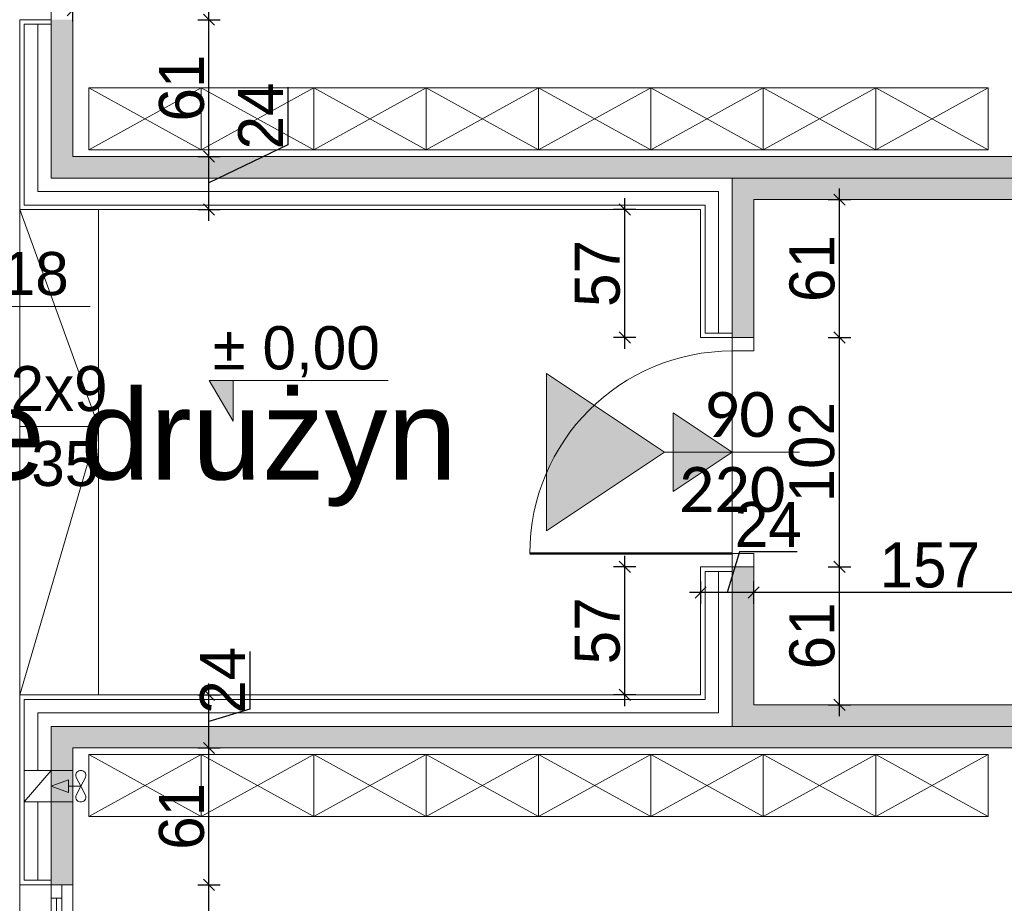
# Model space of a CAD drawing. Header units: millimetres. Extents: x 1962 to 3194, y -795 to -219.
# Tile 142 of 256: x 2515.45 to 2519.83, y -540.06 to -536.13. Entities that reach past the tile are written whole.
import ezdxf

# ---------------------------------------------------------------- set-up
doc = ezdxf.new("R2010")
doc.units = ezdxf.units.MM
doc.layers.get('0').update_dxf_attribs({"lineweight": 5})
doc.layers.get('Defpoints').update_dxf_attribs({"lineweight": 9})
for name, color, linetype, lineweight in [('A_hatch nawierzchnia', 253, 'Continuous', 9), ('A_obiekty kontenery', 152, 'Continuous', 9), ('A_obiekty kontenery elewacja', 62, 'Continuous', 9), ('A_obiekty kontenery izolacja', 213, 'BATTING', 9), ('A_obiekty kontenery opisy', 142, 'Continuous', 9), ('A_widok', 142, 'Continuous', 9), ('A_wymiary detale', 82, 'Continuous', 9), ('A_wyposażenie meble', 123, 'Continuous', 9), ('A_wyposażenie stolarka', 16, 'Continuous', 9), ('A_wyposażenie wentylacja i klimatyzacja', 95, 'Continuous', 9)]:
    doc.layers.add(name, color=color, linetype=linetype, lineweight=lineweight)
doc.styles.get("Standard").update_dxf_attribs({"font": 'arial.ttf'})
doc.styles.add('wymiary pzt', font='txt')
doc.linetypes.add('BATTING', pattern='A,0.00254,-2.54,[134,ltypeshp.shx,S=2.54,R=0,X=-2.54,Y=0],-5.08,[134,ltypeshp.shx,S=2.54,R=180,X=2.54,Y=0],-2.54', length=10.16254)
doc.dimstyles.new('wymiary detale', dxfattribs={"dimtxt": 0.2, "dimasz": 0.05, "dimexe": 0.05, "dimexo": 0, "dimgap": 0.02, "dimtad": 1, "dimdec": 0, "dimlfac": 100, "dimzin": 0, "dimtxsty": 'wymiary pzt', "dimblk": 'OBLIQUE', "dimcen": 0.1, "dimdle": 0.05, "dimadec": 1, "dimazin": 0, "dimtfac": 1, "dimtmove": 0, "dimatfit": 3, "dimfxl": 0, "dimarcsym": 0})

# ---------------------------------------------------------------- blocks, each defined once
blk = doc.blocks.new('zw$D077')
at = {"layer": 'A_hatch nawierzchnia'}
blk.add_line((0, 0.275), (-0.5, 0.275), dxfattribs=at)
at = {"layer": 'A_wyposażenie meble'}
for p, q in [((-0.5, 0.275), (0, 0)), ((0, 0.275), (-0.5, 0))]:
    blk.add_line(p, q, dxfattribs=at)
blk.add_lwpolyline([(-0.5, 0), (0, 0), (0, 0.275), (-0.5, 0.275)], close=True, dxfattribs=at)
blk = doc.blocks.new('zw$F88C')
at = {"layer": 'A_wyposażenie wentylacja i klimatyzacja'}
h = blk.add_hatch(color=256, dxfattribs=at)
h.dxf.hatch_style = 1
h.paths.add_polyline_path([(0.0417, 0.0187), (0.07, 0.0187), (0.0983, 0.0187), (0.07, 0.096)])
for p, q in [((0, 0.096), (0.14, 0.216)), ((0, 0.096), (0.14, 0.096)), ((0.07, -0.036), (0.07, 0.0187)), ((0.07, -0.036), (0.0305, -0.0154)), ((0.07, -0.036), (0.0305, -0.0566)), ((0.07, -0.036), (0.1095, -0.0154)), ((0.07, -0.036), (0.1095, -0.0566))]:
    blk.add_line(p, q, dxfattribs=at)
blk.add_lwpolyline([(0, 0.216), (0.14, 0.216), (0.14, 0), (0, 0)], close=True, dxfattribs=at)
for points in [[(0.07, 0.096), (0.0417, 0.0187), (0.07, 0.0187)], [(0.07, 0.096), (0.0983, 0.0187), (0.07, 0.0187)]]:
    blk.add_lwpolyline(points, dxfattribs=at)
for centre, radius, start, end in [((0.024, -0.036), 0.024, 133.8139, 226.1861), ((0.0212, -0.0331), 0.02, 62.4472, 133.8139), ((0.1188, -0.0331), 0.02, 46.1861, 117.5528), ((0.116, -0.036), 0.024, 313.8139, 46.1861), ((0.0212, -0.0389), 0.02, 226.1861, 297.5528), ((0.1188, -0.0389), 0.02, 242.4472, 313.8139)]:
    blk.add_arc(centre, radius, start, end, dxfattribs=at)
blk = doc.blocks.new('zw$1140')
at = {"layer": 'A_wyposażenie stolarka'}
blk.add_line((-0.3, 0.51), (0.3, 0.51), dxfattribs=at)
for points in [[(0, 1.02), (0, 0.96), (0.096, 0.96), (0.096, 1.02)], [(0, 0.06), (0, 0), (0.096, 0), (0.096, 0.06)]]:
    blk.add_lwpolyline(points, close=True, dxfattribs=at)
at = {"layer": 'A_wyposażenie stolarka', "const_width": 0.01}
blk.add_lwpolyline([(0, 0.06), (-0.9, 0.06)], dxfattribs=at)
at = {"layer": 'A_wyposażenie stolarka'}
blk.add_arc((0, 0.06), 0.9, 90, 180, dxfattribs=at)
at = {"layer": 'A_wyposażenie stolarka', "insert": (0, 0.51), "char_height": 0.2, "width": 0.488349, "attachment_point": 5, "style": 'wymiary pzt'}
blk.add_mtext('{\\fCalibri|b0|i0|c238|p34;\\W0.90929; }{\\fCalibri|b0|i0|c238|p34;90}\\P{\\fCalibri|b0|i0|c238|p34;220}', dxfattribs=at)
blk = doc.blocks.new('zw$5BF2')
at = {"layer": 'A_obiekty kontenery opisy'}
h = blk.add_hatch(color=256, dxfattribs=at)
h.dxf.hatch_style = 1
h.paths.add_polyline_path([(-0.75, 0.5), (0, 0), (-0.75, -0.5)])
blk.add_lwpolyline([(-0.75, 0.5), (0, 0), (-0.75, -0.5)], close=True, dxfattribs=at)
blk = doc.blocks.new('zw$1FD4')
at = {"layer": 'A_wyposażenie stolarka'}
blk.add_line((0.024, 0.06), (0.024, 0.52), dxfattribs=at)
for points in [[(0, 0.58), (0.048, 0.58), (0.048, 0), (0, 0)], [(0, 0.58), (0.048, 0.58), (0.048, 0.52), (0, 0.52)], [(0, 0), (0.048, 0), (0.048, 0.06), (0, 0.06)]]:
    blk.add_lwpolyline(points, close=True, dxfattribs=at)
blk = doc.blocks.new('_Oblique')
at = {"color": 0, "linetype": 'ByBlock', "lineweight": -2}
blk.add_line((-0.5, -0.5), (0.5, 0.5), dxfattribs=at)
blk = doc.blocks.new('*D1342')
at = {"layer": 'A_obiekty kontenery opisy', "color": 0, "lineweight": -2}
for p, q in [((-15.7401, -19.884), (-15.7401, -12.09)), ((-15.6401, -12.19), (-15.8401, -12.19)), ((-15.6401, -19.784), (-15.8401, -19.784))]:
    blk.add_line(p, q, dxfattribs=at)
at = {"layer": 'Defpoints', "color": 0}
for p in [(-15.7401, -12.19), (-12.396, -12.19), (-12.396, -19.784)]:
    blk.add_point(p, dxfattribs=at)
at = {"layer": 'A_obiekty kontenery opisy', "color": 0, "lineweight": -2, "xscale": 0.1, "yscale": 0.1, "zscale": 0.1}
for p, rotation in [((-15.7401, -12.19), 90), ((-15.7401, -19.784), 270)]:
    blk.add_blockref('_Oblique', p, dxfattribs=dict(at, rotation=rotation))
at = {"layer": 'A_obiekty kontenery opisy', "color": 0, "insert": (-15.9842, -15.987), "char_height": 0.4, "attachment_point": 5, "rotation": 90, "style": 'wymiary pzt'}
blk.add_mtext('759', dxfattribs=at)
blk = doc.blocks.new('*D1343')
at = {"layer": 'A_obiekty kontenery opisy', "color": 0, "lineweight": -2}
for p, q in [((-15.7401, -12.29), (-15.7401, -9.932)), ((-15.6401, -10.032), (-15.8401, -10.032)), ((-15.6401, -12.19), (-15.8401, -12.19))]:
    blk.add_line(p, q, dxfattribs=at)
at = {"layer": 'Defpoints', "color": 0}
for p in [(-15.7401, -10.032), (-12.396, -10.032), (-12.396, -12.19)]:
    blk.add_point(p, dxfattribs=at)
at = {"layer": 'A_obiekty kontenery opisy', "color": 0, "lineweight": -2, "xscale": 0.1, "yscale": 0.1, "zscale": 0.1}
for p, rotation in [((-15.7401, -10.032), 90), ((-15.7401, -12.19), 270)]:
    blk.add_blockref('_Oblique', p, dxfattribs=dict(at, rotation=rotation))
at = {"layer": 'A_obiekty kontenery opisy', "color": 0, "insert": (-15.9842, -11.111), "char_height": 0.4, "attachment_point": 5, "rotation": 90, "style": 'wymiary pzt'}
blk.add_mtext('216', dxfattribs=at)
blk = doc.blocks.new('*D1344')
at = {"layer": 'A_obiekty kontenery opisy', "color": 0, "lineweight": -2}
for p, q in [((-15.7401, -10.132), (-15.7401, -6.238)), ((-15.6401, -6.338), (-15.8401, -6.338)), ((-15.6401, -10.032), (-15.8401, -10.032))]:
    blk.add_line(p, q, dxfattribs=at)
at = {"layer": 'Defpoints', "color": 0}
for p in [(-15.7401, -6.338), (-14.954, -6.338), (-12.396, -10.032)]:
    blk.add_point(p, dxfattribs=at)
at = {"layer": 'A_obiekty kontenery opisy', "color": 0, "lineweight": -2, "xscale": 0.1, "yscale": 0.1, "zscale": 0.1}
for p, rotation in [((-15.7401, -6.338), 90), ((-15.7401, -10.032), 270)]:
    blk.add_blockref('_Oblique', p, dxfattribs=dict(at, rotation=rotation))
at = {"layer": 'A_obiekty kontenery opisy', "color": 0, "insert": (-15.9842, -8.185), "char_height": 0.4, "attachment_point": 5, "rotation": 90, "style": 'wymiary pzt'}
blk.add_mtext('369', dxfattribs=at)
blk = doc.blocks.new('*D802')
at = {"layer": 'A_wymiary detale', "color": 0, "lineweight": -2}
for p, q in [((2516.2942, -540.6086), (2516.2942, -539.9286)), ((2516.2442, -539.9786), (2516.3442, -539.9786)), ((2516.2442, -540.5586), (2516.3442, -540.5586))]:
    blk.add_line(p, q, dxfattribs=at)
at = {"layer": 'Defpoints', "color": 0}
for p in [(2515.6883, -539.9786), (2516.2942, -539.9786), (2515.6883, -540.5586)]:
    blk.add_point(p, dxfattribs=at)
at = {"layer": 'A_wymiary detale', "color": 0, "lineweight": -2, "xscale": 0.05, "yscale": 0.05, "zscale": 0.05}
for p, rotation in [((2516.2942, -539.9786), 90), ((2516.2942, -540.5586), 270)]:
    blk.add_blockref('_Oblique', p, dxfattribs=dict(at, rotation=rotation))
at = {"layer": 'A_wymiary detale', "color": 0, "insert": (2516.1721, -540.2686), "char_height": 0.2, "attachment_point": 5, "rotation": 90, "style": 'wymiary pzt'}
blk.add_mtext('58', dxfattribs=at)
blk = doc.blocks.new('*D803')
at = {"layer": 'A_wymiary detale', "color": 0, "lineweight": -2}
for p, q in [((2516.2942, -540.0286), (2516.2942, -539.3206)), ((2516.2442, -539.3706), (2516.3442, -539.3706)), ((2516.2442, -539.9786), (2516.3442, -539.9786))]:
    blk.add_line(p, q, dxfattribs=at)
at = {"layer": 'Defpoints', "color": 0}
for p in [(2515.6883, -539.3706), (2516.2942, -539.3706), (2515.6883, -539.9786)]:
    blk.add_point(p, dxfattribs=at)
at = {"layer": 'A_wymiary detale', "color": 0, "lineweight": -2, "xscale": 0.05, "yscale": 0.05, "zscale": 0.05}
for p, rotation in [((2516.2942, -539.3706), 90), ((2516.2942, -539.9786), 270)]:
    blk.add_blockref('_Oblique', p, dxfattribs=dict(at, rotation=rotation))
at = {"layer": 'A_wymiary detale', "color": 0, "insert": (2516.1732, -539.6746), "char_height": 0.2, "attachment_point": 5, "rotation": 90, "style": 'wymiary pzt'}
blk.add_mtext('61', dxfattribs=at)
blk = doc.blocks.new('*D804')
at = {"layer": 'A_wymiary detale', "color": 0, "lineweight": -2}
for p, q in [((2516.4753, -538.9417), (2516.4753, -539.1983)), ((2516.2942, -539.4206), (2516.2942, -539.0846)), ((2516.2442, -539.1346), (2516.3442, -539.1346)), ((2516.4753, -539.1983), (2516.2942, -539.2526)), ((2516.2442, -539.3706), (2516.3442, -539.3706))]:
    blk.add_line(p, q, dxfattribs=at)
at = {"layer": 'Defpoints', "color": 0}
for p in [(2515.4523, -539.1346), (2516.2942, -539.1346), (2515.6883, -539.3706)]:
    blk.add_point(p, dxfattribs=at)
at = {"layer": 'A_wymiary detale', "color": 0, "lineweight": -2, "xscale": 0.05, "yscale": 0.05, "zscale": 0.05}
for p, rotation in [((2516.2942, -539.1346), 90), ((2516.2942, -539.3706), 270)]:
    blk.add_blockref('_Oblique', p, dxfattribs=dict(at, rotation=rotation))
at = {"layer": 'A_wymiary detale', "color": 0, "insert": (2516.3542, -539.07), "char_height": 0.2, "attachment_point": 5, "rotation": 90, "style": 'wymiary pzt'}
blk.add_mtext('24', dxfattribs=at)
blk = doc.blocks.new('*D805')
at = {"layer": 'A_wymiary detale', "color": 0, "lineweight": -2}
for p, q in [((2516.6452, -536.4325), (2516.6452, -536.6891)), ((2516.6452, -536.6891), (2516.2942, -536.8586)), ((2516.2942, -537.0266), (2516.2942, -536.6906)), ((2516.2442, -536.7406), (2516.3442, -536.7406)), ((2516.2442, -536.9766), (2516.3442, -536.9766))]:
    blk.add_line(p, q, dxfattribs=at)
at = {"layer": 'Defpoints', "color": 0}
for p in [(2515.6883, -536.7406), (2516.2942, -536.7406), (2515.4523, -536.9766)]:
    blk.add_point(p, dxfattribs=at)
at = {"layer": 'A_wymiary detale', "color": 0, "lineweight": -2, "xscale": 0.05, "yscale": 0.05, "zscale": 0.05}
for p, rotation in [((2516.2942, -536.7406), 90), ((2516.2942, -536.9766), 270)]:
    blk.add_blockref('_Oblique', p, dxfattribs=dict(at, rotation=rotation))
at = {"layer": 'A_wymiary detale', "color": 0, "insert": (2516.5241, -536.5608), "char_height": 0.2, "attachment_point": 5, "rotation": 90, "style": 'wymiary pzt'}
blk.add_mtext('24', dxfattribs=at)
blk = doc.blocks.new('*D806')
at = {"layer": 'A_wymiary detale', "color": 0, "lineweight": -2}
for p, q in [((2516.2942, -536.7906), (2516.2942, -536.0826)), ((2516.2442, -536.1326), (2516.3442, -536.1326)), ((2516.2442, -536.7406), (2516.3442, -536.7406))]:
    blk.add_line(p, q, dxfattribs=at)
at = {"layer": 'Defpoints', "color": 0}
for p in [(2515.6883, -536.1326), (2516.2942, -536.1326), (2515.6883, -536.7406)]:
    blk.add_point(p, dxfattribs=at)
at = {"layer": 'A_wymiary detale', "color": 0, "lineweight": -2, "xscale": 0.05, "yscale": 0.05, "zscale": 0.05}
for p, rotation in [((2516.2942, -536.1326), 90), ((2516.2942, -536.7406), 270)]:
    blk.add_blockref('_Oblique', p, dxfattribs=dict(at, rotation=rotation))
at = {"layer": 'A_wymiary detale', "color": 0, "insert": (2516.1732, -536.4366), "char_height": 0.2, "attachment_point": 5, "rotation": 90, "style": 'wymiary pzt'}
blk.add_mtext('61', dxfattribs=at)
blk = doc.blocks.new('*D807')
at = {"layer": 'A_wymiary detale', "color": 0, "lineweight": -2}
for p, q in [((2516.2942, -536.1826), (2516.2942, -535.5026)), ((2516.2442, -535.5526), (2516.3442, -535.5526)), ((2516.2442, -536.1326), (2516.3442, -536.1326))]:
    blk.add_line(p, q, dxfattribs=at)
at = {"layer": 'Defpoints', "color": 0}
for p in [(2515.6883, -535.5526), (2516.2942, -535.5526), (2515.6883, -536.1326)]:
    blk.add_point(p, dxfattribs=at)
at = {"layer": 'A_wymiary detale', "color": 0, "lineweight": -2, "xscale": 0.05, "yscale": 0.05, "zscale": 0.05}
for p, rotation in [((2516.2942, -535.5526), 90), ((2516.2942, -536.1326), 270)]:
    blk.add_blockref('_Oblique', p, dxfattribs=dict(at, rotation=rotation))
at = {"layer": 'A_wymiary detale', "color": 0, "insert": (2516.1721, -535.8426), "char_height": 0.2, "attachment_point": 5, "rotation": 90, "style": 'wymiary pzt'}
blk.add_mtext('58', dxfattribs=at)
blk = doc.blocks.new('*D905')
at = {"layer": 'A_wymiary detale', "color": 0, "lineweight": -2}
for p, q in [((2514.4383, -554.0926), (2514.4383, -533.2326)), ((2514.4883, -533.2826), (2514.3883, -533.2826)), ((2514.4883, -554.0426), (2514.3883, -554.0426))]:
    blk.add_line(p, q, dxfattribs=at)
at = {"layer": 'Defpoints', "color": 0}
for p in [(2514.4383, -533.2826), (2515.4523, -533.2826), (2515.4523, -554.0426)]:
    blk.add_point(p, dxfattribs=at)
at = {"layer": 'A_wymiary detale', "color": 0, "lineweight": -2, "xscale": 0.05, "yscale": 0.05, "zscale": 0.05}
for p, rotation in [((2514.4383, -533.2826), 90), ((2514.4383, -554.0426), 270)]:
    blk.add_blockref('_Oblique', p, dxfattribs=dict(at, rotation=rotation))
at = {"layer": 'A_wymiary detale', "color": 0, "insert": (2514.3162, -543.6626), "char_height": 0.2, "attachment_point": 5, "rotation": 90, "style": 'wymiary pzt'}
blk.add_mtext('2076', dxfattribs=at)
blk = doc.blocks.new('*D933')
at = {"layer": 'A_wymiary detale', "color": 0, "lineweight": -2}
for p, q in [((2518.7173, -538.7294), (2518.7173, -538.6294)), ((2520.2843, -538.7294), (2520.2843, -538.6294)), ((2520.3343, -538.6794), (2518.6673, -538.6794))]:
    blk.add_line(p, q, dxfattribs=at)
at = {"layer": 'Defpoints', "color": 0}
for p in [(2518.7173, -538.6794), (2518.7173, -539.1786), (2520.2843, -539.1786)]:
    blk.add_point(p, dxfattribs=at)
at = {"layer": 'A_wymiary detale', "color": 0, "lineweight": -2, "xscale": 0.05, "yscale": 0.05, "zscale": 0.05, "rotation": 180}
blk.add_blockref('_Oblique', (2518.7173, -538.6794), dxfattribs=at)
at = {"layer": 'A_wymiary detale', "color": 0, "lineweight": -2, "xscale": 0.05, "yscale": 0.05, "zscale": 0.05}
blk.add_blockref('_Oblique', (2520.2843, -538.6794), dxfattribs=at)
at = {"layer": 'A_wymiary detale', "color": 0, "insert": (2519.5008, -538.5583), "char_height": 0.2, "attachment_point": 5, "style": 'wymiary pzt'}
blk.add_mtext('157', dxfattribs=at)
blk = doc.blocks.new('*D934')
at = {"layer": 'A_wymiary detale', "color": 0, "lineweight": -2}
for p, q in [((2518.6536, -538.4983), (2518.5993, -538.6794)), ((2518.9102, -538.4983), (2518.6536, -538.4983)), ((2518.4813, -538.6294), (2518.4813, -538.7294)), ((2518.7173, -538.7294), (2518.7173, -538.6294)), ((2518.7673, -538.6794), (2518.4313, -538.6794))]:
    blk.add_line(p, q, dxfattribs=at)
at = {"layer": 'Defpoints', "color": 0}
for p in [(2518.4813, -538.5656), (2518.4813, -538.6794), (2518.7173, -539.1786)]:
    blk.add_point(p, dxfattribs=at)
at = {"layer": 'A_wymiary detale', "color": 0, "lineweight": -2, "xscale": 0.05, "yscale": 0.05, "zscale": 0.05, "rotation": 180}
blk.add_blockref('_Oblique', (2518.4813, -538.6794), dxfattribs=at)
at = {"layer": 'A_wymiary detale', "color": 0, "lineweight": -2, "xscale": 0.05, "yscale": 0.05, "zscale": 0.05}
blk.add_blockref('_Oblique', (2518.7173, -538.6794), dxfattribs=at)
at = {"layer": 'A_wymiary detale', "color": 0, "insert": (2518.7819, -538.3772), "char_height": 0.2, "attachment_point": 5, "style": 'wymiary pzt'}
blk.add_mtext('24', dxfattribs=at)
blk = doc.blocks.new('*D937')
at = {"layer": 'A_wymiary detale', "color": 0, "lineweight": -2}
for p, q in [((2519.0988, -539.2286), (2519.0988, -538.5156)), ((2519.0488, -538.5656), (2519.1488, -538.5656)), ((2519.0488, -539.1786), (2519.1488, -539.1786))]:
    blk.add_line(p, q, dxfattribs=at)
at = {"layer": 'Defpoints', "color": 0}
for p in [(2518.7173, -538.5656), (2519.0988, -538.5656), (2518.7173, -539.1786)]:
    blk.add_point(p, dxfattribs=at)
at = {"layer": 'A_wymiary detale', "color": 0, "lineweight": -2, "xscale": 0.05, "yscale": 0.05, "zscale": 0.05}
for p, rotation in [((2519.0988, -538.5656), 90), ((2519.0988, -539.1786), 270)]:
    blk.add_blockref('_Oblique', p, dxfattribs=dict(at, rotation=rotation))
at = {"layer": 'A_wymiary detale', "color": 0, "insert": (2518.9778, -538.8721), "char_height": 0.2, "attachment_point": 5, "rotation": 90, "style": 'wymiary pzt'}
blk.add_mtext('61', dxfattribs=at)
blk = doc.blocks.new('*D938')
at = {"layer": 'A_wymiary detale', "color": 0, "lineweight": -2}
for p, q in [((2519.0988, -538.6156), (2519.0988, -537.4956)), ((2519.0488, -537.5456), (2519.1488, -537.5456)), ((2519.0488, -538.5656), (2519.1488, -538.5656))]:
    blk.add_line(p, q, dxfattribs=at)
at = {"layer": 'Defpoints', "color": 0}
for p in [(2518.7173, -537.5456), (2519.0988, -537.5456), (2518.7173, -538.5656)]:
    blk.add_point(p, dxfattribs=at)
at = {"layer": 'A_wymiary detale', "color": 0, "lineweight": -2, "xscale": 0.05, "yscale": 0.05, "zscale": 0.05}
for p, rotation in [((2519.0988, -537.5456), 90), ((2519.0988, -538.5656), 270)]:
    blk.add_blockref('_Oblique', p, dxfattribs=dict(at, rotation=rotation))
at = {"layer": 'A_wymiary detale', "color": 0, "insert": (2518.9767, -538.0556), "char_height": 0.2, "attachment_point": 5, "rotation": 90, "style": 'wymiary pzt'}
blk.add_mtext('102', dxfattribs=at)
blk = doc.blocks.new('*D939')
at = {"layer": 'A_wymiary detale', "color": 0, "lineweight": -2}
for p, q in [((2519.0988, -537.5956), (2519.0988, -536.8826)), ((2519.0488, -536.9326), (2519.1488, -536.9326)), ((2519.0488, -537.5456), (2519.1488, -537.5456))]:
    blk.add_line(p, q, dxfattribs=at)
at = {"layer": 'Defpoints', "color": 0}
for p in [(2518.7173, -536.9326), (2519.0988, -536.9326), (2518.7173, -537.5456)]:
    blk.add_point(p, dxfattribs=at)
at = {"layer": 'A_wymiary detale', "color": 0, "lineweight": -2, "xscale": 0.05, "yscale": 0.05, "zscale": 0.05}
for p, rotation in [((2519.0988, -536.9326), 90), ((2519.0988, -537.5456), 270)]:
    blk.add_blockref('_Oblique', p, dxfattribs=dict(at, rotation=rotation))
at = {"layer": 'A_wymiary detale', "color": 0, "insert": (2518.9778, -537.2391), "char_height": 0.2, "attachment_point": 5, "rotation": 90, "style": 'wymiary pzt'}
blk.add_mtext('61', dxfattribs=at)
blk = doc.blocks.new('*D940')
at = {"layer": 'A_wymiary detale', "color": 0, "lineweight": -2}
for p, q in [((2518.1437, -539.1846), (2518.1437, -538.5156)), ((2518.1937, -538.5656), (2518.0937, -538.5656)), ((2518.1937, -539.1346), (2518.0937, -539.1346))]:
    blk.add_line(p, q, dxfattribs=at)
at = {"layer": 'Defpoints', "color": 0}
for p in [(2518.1437, -538.5656), (2518.4813, -538.5656), (2518.4813, -539.1346)]:
    blk.add_point(p, dxfattribs=at)
at = {"layer": 'A_wymiary detale', "color": 0, "lineweight": -2, "xscale": 0.05, "yscale": 0.05, "zscale": 0.05}
for p, rotation in [((2518.1437, -538.5656), 90), ((2518.1437, -539.1346), 270)]:
    blk.add_blockref('_Oblique', p, dxfattribs=dict(at, rotation=rotation))
at = {"layer": 'A_wymiary detale', "color": 0, "insert": (2518.0227, -538.8501), "char_height": 0.2, "attachment_point": 5, "rotation": 90, "style": 'wymiary pzt'}
blk.add_mtext('57', dxfattribs=at)
blk = doc.blocks.new('*D941')
at = {"layer": 'A_wymiary detale', "color": 0, "lineweight": -2}
for p, q in [((2518.1437, -537.5956), (2518.1437, -536.9266)), ((2518.1937, -536.9766), (2518.0937, -536.9766)), ((2518.1937, -537.5456), (2518.0937, -537.5456))]:
    blk.add_line(p, q, dxfattribs=at)
at = {"layer": 'Defpoints', "color": 0}
for p in [(2518.1437, -536.9766), (2518.4813, -536.9766), (2518.4813, -537.5456)]:
    blk.add_point(p, dxfattribs=at)
at = {"layer": 'A_wymiary detale', "color": 0, "lineweight": -2, "xscale": 0.05, "yscale": 0.05, "zscale": 0.05}
for p, rotation in [((2518.1437, -536.9766), 90), ((2518.1437, -537.5456), 270)]:
    blk.add_blockref('_Oblique', p, dxfattribs=dict(at, rotation=rotation))
at = {"layer": 'A_wymiary detale', "color": 0, "insert": (2518.0227, -537.2611), "char_height": 0.2, "attachment_point": 5, "rotation": 90, "style": 'wymiary pzt'}
blk.add_mtext('57', dxfattribs=at)
blk = doc.blocks.new('*D943')
at = {"layer": 'A_wymiary detale', "color": 0, "lineweight": -2}
for p, q in [((2515.6883, -536.1411), (2515.6883, -536.0411)), ((2520.2843, -536.1411), (2520.2843, -536.0411)), ((2515.6383, -536.0911), (2520.3343, -536.0911))]:
    blk.add_line(p, q, dxfattribs=at)
at = {"layer": 'Defpoints', "color": 0}
for p in [(2520.2843, -536.0911), (2515.6883, -536.7406), (2520.2843, -536.7406)]:
    blk.add_point(p, dxfattribs=at)
at = {"layer": 'A_wymiary detale', "color": 0, "lineweight": -2, "xscale": 0.05, "yscale": 0.05, "zscale": 0.05, "rotation": 180}
blk.add_blockref('_Oblique', (2515.6883, -536.0911), dxfattribs=at)
at = {"layer": 'A_wymiary detale', "color": 0, "lineweight": -2, "xscale": 0.05, "yscale": 0.05, "zscale": 0.05}
blk.add_blockref('_Oblique', (2520.2843, -536.0911), dxfattribs=at)
at = {"layer": 'A_wymiary detale', "color": 0, "insert": (2517.9863, -535.969), "char_height": 0.2, "attachment_point": 5, "style": 'wymiary pzt'}
blk.add_mtext('460', dxfattribs=at)
blk = doc.blocks.new('*D985')
at = {"layer": 'A_wymiary detale', "color": 0, "lineweight": -2}
for p, q in [((2514.8444, -535.7926), (2514.8444, -537.0266)), ((2514.8481, -535.8426), (2514.7944, -535.8426)), ((2514.8944, -536.9766), (2514.7944, -536.9766))]:
    blk.add_line(p, q, dxfattribs=at)
at = {"layer": 'Defpoints', "color": 0}
for p in [(2514.8481, -535.8426), (2514.8444, -536.9766), (2515.4523, -536.9766)]:
    blk.add_point(p, dxfattribs=at)
at = {"layer": 'A_wymiary detale', "color": 0, "lineweight": -2, "xscale": 0.05, "yscale": 0.05, "zscale": 0.05}
for p, rotation in [((2514.8444, -535.8426), 90), ((2514.8444, -536.9766), 270)]:
    blk.add_blockref('_Oblique', p, dxfattribs=dict(at, rotation=rotation))
at = {"layer": 'A_wymiary detale', "color": 0, "insert": (2514.7223, -536.4096), "char_height": 0.2, "attachment_point": 5, "rotation": 90, "style": 'wymiary pzt'}
blk.add_mtext('113', dxfattribs=at)
blk = doc.blocks.new('*D986')
at = {"layer": 'A_wymiary detale', "color": 0, "lineweight": -2}
for p, q in [((2514.8444, -536.9266), (2514.8444, -539.1846)), ((2514.8944, -536.9766), (2514.7944, -536.9766)), ((2514.8944, -539.1346), (2514.7944, -539.1346))]:
    blk.add_line(p, q, dxfattribs=at)
at = {"layer": 'Defpoints', "color": 0}
for p in [(2515.4523, -536.9766), (2514.8444, -539.1346), (2515.4523, -539.1346)]:
    blk.add_point(p, dxfattribs=at)
at = {"layer": 'A_wymiary detale', "color": 0, "lineweight": -2, "xscale": 0.05, "yscale": 0.05, "zscale": 0.05}
for p, rotation in [((2514.8444, -536.9766), 90), ((2514.8444, -539.1346), 270)]:
    blk.add_blockref('_Oblique', p, dxfattribs=dict(at, rotation=rotation))
at = {"layer": 'A_wymiary detale', "color": 0, "insert": (2514.7223, -538.0556), "char_height": 0.2, "attachment_point": 5, "rotation": 90, "style": 'wymiary pzt'}
blk.add_mtext('216', dxfattribs=at)
blk = doc.blocks.new('*D987')
at = {"layer": 'A_wymiary detale', "color": 0, "lineweight": -2}
for p, q in [((2514.8444, -539.0846), (2514.8444, -540.3186)), ((2514.8944, -539.1346), (2514.7944, -539.1346)), ((2514.8481, -540.2686), (2514.7944, -540.2686))]:
    blk.add_line(p, q, dxfattribs=at)
at = {"layer": 'Defpoints', "color": 0}
for p in [(2515.4523, -539.1346), (2514.8444, -540.2686), (2514.8481, -540.2686)]:
    blk.add_point(p, dxfattribs=at)
at = {"layer": 'A_wymiary detale', "color": 0, "lineweight": -2, "xscale": 0.05, "yscale": 0.05, "zscale": 0.05}
for p, rotation in [((2514.8444, -539.1346), 90), ((2514.8444, -540.2686), 270)]:
    blk.add_blockref('_Oblique', p, dxfattribs=dict(at, rotation=rotation))
at = {"layer": 'A_wymiary detale', "color": 0, "insert": (2514.7223, -539.7016), "char_height": 0.2, "attachment_point": 5, "rotation": 90, "style": 'wymiary pzt'}
blk.add_mtext('113', dxfattribs=at)
blk = doc.blocks.new('zw$F2F7')
at = {"layer": 'A_wymiary detale'}
h = blk.add_hatch(color=256, dxfattribs=at)
h.dxf.hatch_style = 1
h.paths.add_polyline_path([(-0.1343, 0.2259), (0, 0), (0, 0.2259)])
blk.add_lwpolyline([(0.8621, 0.2259), (-0.1343, 0.2259), (0, 0), (0, 0.2259)], dxfattribs=at)
blk = doc.blocks.new('zw$6997')
at = {"layer": 'A_wymiary detale'}
h = blk.add_hatch(color=256, dxfattribs=at)
h.dxf.hatch_style = 1
h.paths.add_polyline_path([(0, 0), (-0.2625, 0.175), (-0.2625, -0.175)])
blk.add_lwpolyline([(0, 0), (-0.2625, 0.175), (-0.2625, -0.175)], close=True, dxfattribs=at)
blk = doc.blocks.new('zw$EC30')
at = {"layer": 'A_hatch nawierzchnia'}
h = blk.add_hatch(color=256, dxfattribs=at)
h.dxf.hatch_style = 1
h.paths.add_polyline_path([(-12.256, -9.892), (-9.227, -9.892), (-7.564, -9.892), (-7.564, -9.796), (-12.16, -9.796), (-12.16, -9.188), (-12.256, -9.188)])
h = blk.add_hatch(color=256, dxfattribs=at)
h.dxf.hatch_style = 1
h.paths.add_polyline_path([(-9.227, -10.601), (-9.131, -10.601), (-9.131, -9.988), (-7.564, -9.988), (-7.564, -9.892), (-9.227, -9.892)])
h = blk.add_hatch(color=256, dxfattribs=at)
h.dxf.hatch_style = 1
h.paths.add_polyline_path([(-7.564, -12.33), (-7.564, -12.234), (-9.131, -12.234), (-9.131, -11.621), (-9.227, -11.621), (-9.227, -12.33)])
h = blk.add_hatch(color=256, dxfattribs=at)
h.dxf.hatch_style = 1
h.paths.add_polyline_path([(-12.256, -12.33), (-12.256, -13.034), (-12.16, -13.034), (-12.16, -12.426), (-7.564, -12.426), (-7.564, -12.33), (-9.227, -12.33)])
at = {"layer": 'A_obiekty kontenery'}
for p, q in [((-9.131, -10.601), (-9.227, -10.601)), ((-9.227, -10.601), (-9.227, -11.621)), ((-9.131, -11.621), (-9.227, -11.621)), ((-12.396, -13.034), (-12.396, -13.614)), ((-12.16, -13.034), (-12.256, -13.034))]:
    blk.add_line(p, q, dxfattribs=at)
for points in [[(-7.464, -7.454), (-12.256, -7.454), (-12.256, -9.892), (-7.564, -9.892)], [(-7.464, -7.55), (-12.16, -7.55), (-12.16, -9.796), (-7.564, -9.796)], [(-7.564, -9.892), (-9.227, -9.892), (-9.227, -10.601)], [(-7.564, -9.988), (-9.131, -9.988), (-9.131, -10.601)], [(-9.227, -11.621), (-9.227, -12.33), (-7.564, -12.33)], [(-9.131, -11.621), (-9.131, -12.234), (-7.564, -12.234)], [(-7.564, -12.33), (-12.256, -12.33), (-12.256, -14.768), (-7.464, -14.768)], [(-7.564, -12.426), (-12.16, -12.426), (-12.16, -14.672), (-7.464, -14.672)]]:
    blk.add_lwpolyline(points, dxfattribs=at)
at = {"layer": 'A_obiekty kontenery elewacja'}
for points in [[(-12.256, -9.188), (-12.396, -9.188), (-12.396, -10.032), (-9.367, -10.032), (-9.367, -10.601), (-9.227, -10.601)], [(-12.256, -9.208), (-12.376, -9.208), (-12.376, -10.012), (-9.347, -10.012), (-9.347, -10.581), (-9.227, -10.581)], [(-9.227, -11.621), (-9.367, -11.621), (-9.367, -12.19), (-12.396, -12.19), (-12.396, -13.034), (-12.256, -13.034)], [(-9.227, -11.641), (-9.347, -11.641), (-9.347, -12.21), (-12.376, -12.21), (-12.376, -13.014), (-12.256, -13.014)]]:
    blk.add_lwpolyline(points, dxfattribs=at)
at = {"layer": 'A_obiekty kontenery izolacja', "ltscale": 0.01}
for points in [[(-12.316, -9.208), (-12.316, -9.952), (-9.287, -9.952), (-9.287, -10.581)], [(-9.287, -11.641), (-9.287, -12.27), (-12.316, -12.27), (-12.316, -12.526)], [(-12.316, -12.666), (-12.316, -13.014)]]:
    blk.add_lwpolyline(points, dxfattribs=at)
at = {"layer": 'A_widok'}
for p, q in [((-12.396, -10.032), (-12.396, -12.19)), ((-12.046, -10.032), (-12.046, -12.19))]:
    blk.add_line(p, q, dxfattribs=at)
at = {"layer": 'A_obiekty kontenery', "xscale": 0.7000000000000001, "yscale": 0.7000000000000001, "zscale": 0.7000000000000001, "rotation": 359.9999999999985}
blk.add_blockref('zw$5BF2', (-9.527, -11.111), dxfattribs=at)
at = {"layer": 'A_wyposażenie meble'}
for p in [(-11.5883, -9.7664), (-11.0883, -9.7664), (-10.5883, -9.7664), (-10.0883, -9.7664), (-9.5883, -9.7664), (-9.0883, -9.7664), (-8.5883, -9.7664), (-8.0883, -9.7664)]:
    blk.add_blockref('zw$D077', p, dxfattribs=at)
at = {"layer": 'A_wyposażenie meble', "xscale": -1, "rotation": 180}
for p in [(-11.5883, -12.4556), (-11.0883, -12.4556), (-10.5883, -12.4556), (-10.0883, -12.4556), (-9.5883, -12.4556), (-9.0883, -12.4556), (-8.5883, -12.4556), (-8.0883, -12.4556)]:
    blk.add_blockref('zw$D077', p, dxfattribs=at)
at = {"layer": 'A_wyposażenie stolarka'}
for name, p in [('zw$1140', (-9.227, -11.621)), ('zw$1FD4', (-12.256, -13.614))]:
    blk.add_blockref(name, p, dxfattribs=at)
at = {"layer": 'A_wyposażenie wentylacja i klimatyzacja', "xscale": -1, "rotation": 89.99999999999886}
blk.add_blockref('zw$F88C', (-12.16, -12.526), dxfattribs=at)
at = {"layer": 'A_obiekty kontenery opisy', "insert": (-12.251, -11.0928), "char_height": 0.4, "width": 5.866, "attachment_point": 5}
blk.add_mtext('szatnie drużyn', dxfattribs=at)
at = {"layer": 'A_obiekty kontenery opisy'}
for base, p1, p2, picture, middle in [((-15.7401, -6.338), (-12.396, -10.032), (-14.954, -6.338), '*D1344', (-15.9842, -8.185)), ((-15.7401, -10.032), (-12.396, -12.19), (-12.396, -10.032), '*D1343', (-15.9842, -11.111)), ((-15.7401, -12.19), (-12.396, -19.784), (-12.396, -12.19), '*D1342', (-15.9842, -15.987))]:
    dim = blk.add_linear_dim(base=base, p1=p1, p2=p2, angle=90, dimstyle='wymiary detale', override={"dimscale": 2, "dimblk": 'Oblique'}, dxfattribs=at)
    dim.commit()
    dim.dimension.update_dxf_attribs({"geometry": picture, "text_midpoint": middle})

msp = doc.modelspace()

# ---------------------------------------------------------------- linework, layer by layer
at = {"layer": 'A_wymiary detale'}
for points in [[(2515.4523, -536.9766), (2515.8023, -537.9406), (2515.4523, -539.1346)], [(2515.4523, -537.9406), (2515.8023, -537.9406)]]:
    msp.add_lwpolyline(points, dxfattribs=at)

# ---------------------------------------------------------------- block references
msp.add_blockref('zw$EC30', (2527.8483, -526.9446))
at = {"layer": 'A_wymiary detale', "xscale": 0.8, "yscale": 0.8, "zscale": 0.8}
for p in [(2515.0764, -537.588), (2516.4021, -537.9179)]:
    msp.add_blockref('zw$F2F7', p, dxfattribs=at)
at = {"layer": 'A_wymiary detale'}
msp.add_blockref('zw$6997', (2518.6213, -538.0556), dxfattribs=at)

# ---------------------------------------------------------------- texts
at = {"layer": 'A_wymiary detale', "char_height": 0.192, "width": 1.237928, "attachment_point": 4}
for s, insert in [('- 0,18', (2514.9847, -537.2792)), ('± 0,00', (2516.3104, -537.6091))]:
    msp.add_mtext(s, dxfattribs=dict(at, insert=insert))
at = {"layer": 'A_wymiary detale', "insert": (2515.6273, -537.9406), "char_height": 0.2, "width": 0.35, "attachment_point": 5, "style": 'wymiary pzt'}
msp.add_mtext('2x9\\P{\\fBahnschrift Condensed|b0|i0|c238|p34;\\W0.79733; }35', dxfattribs=at)

# ---------------------------------------------------------------- dimensions: what is measured, and where the dimension line sits
at = {"layer": 'A_wymiary detale'}
for p1, p2, distance, picture, middle in [((2515.4523, -554.0426), (2515.4523, -533.2826), 1.014, '*D905', (2514.3162, -543.6626)), ((2515.6883, -536.7406), (2520.2843, -536.7406), 0.6496, '*D943', (2517.9863, -535.969)), ((2518.4813, -539.1346), (2518.4813, -538.5656), 0.3375, '*D940', (2518.0227, -538.8501)), ((2518.7173, -539.1786), (2518.7173, -538.5656), -0.3815, '*D937', (2518.9778, -538.8721))]:
    dim = msp.add_aligned_dim(p1=p1, p2=p2, distance=distance, dimstyle='wymiary detale', dxfattribs=at)
    dim.commit()
    dim.dimension.update_dxf_attribs({"geometry": picture, "text_midpoint": middle})
for base, p1, p2, angle, picture, middle in [((2516.2942, -535.5526), (2515.6883, -536.1326), (2515.6883, -535.5526), 90, '*D807', (2516.1721, -535.8426)), ((2514.8444, -536.9766), (2514.8481, -535.8426), (2515.4523, -536.9766), 270, '*D985', (2514.7223, -536.4096)), ((2516.2942, -536.1326), (2515.6883, -536.7406), (2515.6883, -536.1326), 90, '*D806', (2516.1732, -536.4366)), ((2519.0988, -536.9326), (2518.7173, -537.5456), (2518.7173, -536.9326), 90, '*D939', (2518.9778, -537.2391)), ((2514.8444, -539.1346), (2515.4523, -536.9766), (2515.4523, -539.1346), 270, '*D986', (2514.7223, -538.0556)), ((2518.1437, -536.9766), (2518.4813, -537.5456), (2518.4813, -536.9766), 90, '*D941', (2518.0227, -537.2611)), ((2519.0988, -537.5456), (2518.7173, -538.5656), (2518.7173, -537.5456), 90, '*D938', (2518.9767, -538.0556)), ((2518.4813, -538.6794), (2518.7173, -539.1786), (2518.4813, -538.5656), 180, '*D934', (2518.6736, -538.3772)), ((2518.7173, -538.6794), (2520.2843, -539.1786), (2518.7173, -539.1786), 180, '*D933', (2519.5008, -538.5583)), ((2516.2942, -539.1346), (2515.6883, -539.3706), (2515.4523, -539.1346), 90, '*D804', (2516.3542, -539.1783)), ((2514.8444, -540.2686), (2515.4523, -539.1346), (2514.8481, -540.2686), 270, '*D987', (2514.7223, -539.7016)), ((2516.2942, -539.3706), (2515.6883, -539.9786), (2515.6883, -539.3706), 90, '*D803', (2516.1732, -539.6746)), ((2516.2942, -539.9786), (2515.6883, -540.5586), (2515.6883, -539.9786), 90, '*D802', (2516.1721, -540.2686))]:
    dim = msp.add_linear_dim(base=base, p1=p1, p2=p2, angle=angle, dimstyle='wymiary detale', override={"dimtmove": 1}, dxfattribs=at)
    dim.commit()
    dim.dimension.update_dxf_attribs({"geometry": picture, "text_midpoint": middle})
dim = msp.add_linear_dim(base=(2516.2942, -536.7406), p1=(2515.4523, -536.9766), p2=(2515.6883, -536.7406), angle=90, dimstyle='wymiary detale', override={"dimtmove": 1}, dxfattribs=at)
dim.commit()
dim.dimension.update_dxf_attribs({"geometry": '*D805', "text_midpoint": (2516.6452, -536.6691), "dimtype": 160})

doc.saveas('drawing.dxf')
